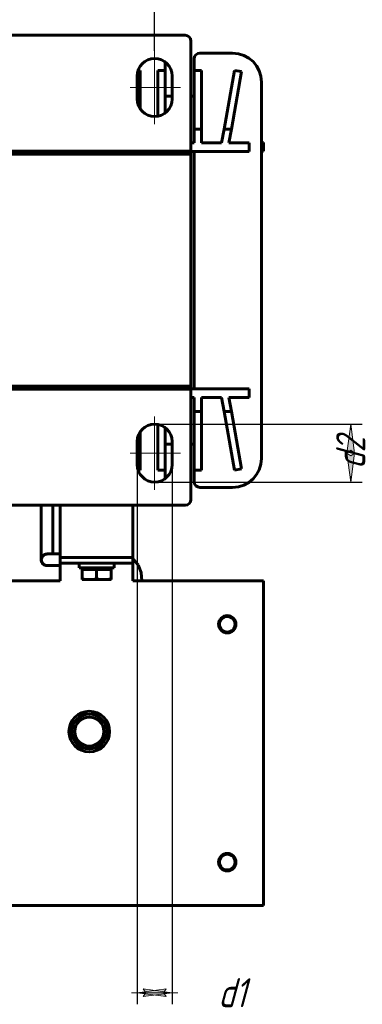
# Model space of a CAD drawing. Header units: millimetres. Extents: x 0 to 420, y 0 to 594.
# Tile 10 of 11: x 254 to 313, y 326 to 495. Entities that reach past the tile are written whole.
import ezdxf

# ---------------------------------------------------------------- set-up
doc = ezdxf.new("R2010")
doc.units = ezdxf.units.MM
for name, pattern in [('K5LT_AXLED', [19.5, 15, -1.5, 1.5, -1.5]), ('K5LT_BASIC', [0]), ('K5LT_THIN', [0])]:
    doc.linetypes.add(name, pattern=pattern)
doc.layers.add('Системный слой', color=7, linetype='Continuous')
doc.styles.add('KDIMTEXTSTYLE', font='GOST_AU.SHX', dxfattribs={"width": 0.96, "oblique": 15, "height": 5})
doc.dimstyles.new('KDIMSTYLE (0.50)', dxfattribs={"dimtxt": 5, "dimasz": 1, "dimexe": 2, "dimexo": 0, "dimgap": 1, "dimtad": 1, "dimlfac": 2, "dimtxsty": 'KDIMTEXTSTYLE', "dimsah": 1, "dimcen": 0, "dimdle": 1, "dimadec": 0, "dimazin": 0, "dimtfac": 0.667, "dimtmove": 0, "dimatfit": 3, "dimfxl": 1, "dimtvp": 1, "dimtolj": 1, "dimtzin": 0, "dimarcsym": 0})

# ---------------------------------------------------------------- blocks, each defined once
blk = doc.blocks.new('U40')
at = {"layer": 'Системный слой', "color": 150, "linetype": 'K5LT_BASIC', "lineweight": 60, "true_color": 0x0080ff}
for p, q in [((257.72, 472.12), (257.72, 472.57)), ((257.72, 431.67), (257.72, 432.12))]:
    blk.add_line(p, q, dxfattribs=at)
blk = doc.blocks.new('U41')
at = {"layer": 'Системный слой', "color": 150, "linetype": 'K5LT_BASIC', "lineweight": 60, "true_color": 0x0080ff}
for p, q in [((248.27, 431.67), (258.27, 431.67)), ((283.27, 431.67), (293.27, 431.67))]:
    blk.add_line(p, q, dxfattribs=at)
blk = doc.blocks.new('U43')
at = {"layer": 'Системный слой', "color": 150, "linetype": 'K5LT_BASIC', "lineweight": 60, "true_color": 0x0080ff}
for p, q in [((248.27, 472.57), (258.27, 472.57)), ((283.27, 472.57), (293.27, 472.57))]:
    blk.add_line(p, q, dxfattribs=at)
blk = doc.blocks.new('U44')
at = {"layer": 'Системный слой', "color": 150, "linetype": 'K5LT_BASIC', "lineweight": 60, "true_color": 0x0080ff}
for p, q in [((280.02, 422.12), (278.82, 422.12)), ((283.82, 422.12), (283.27, 422.12))]:
    blk.add_line(p, q, dxfattribs=at)
blk = doc.blocks.new('U45')
at = {"layer": 'Системный слой', "color": 150, "linetype": 'K5LT_BASIC', "lineweight": 60, "true_color": 0x0080ff}
for p, q in [((278.82, 482.12), (280.02, 482.12)), ((283.27, 482.12), (283.82, 482.12))]:
    blk.add_line(p, q, dxfattribs=at)
blk = doc.blocks.new('U52')
at = {"layer": 'Системный слой', "color": 150, "linetype": 'K5LT_BASIC', "lineweight": 60, "true_color": 0x0080ff}
for p, q in [((257.49, 402.3), (257.5, 402.38)), ((257.49, 402.26), (257.49, 402.3)), ((257.49, 402.24), (257.49, 402.26)), ((257.49, 402.23), (257.49, 402.24)), ((257.49, 402.22), (257.49, 402.23)), ((257.49, 402.22), (257.49, 402.22)), ((257.49, 402.22), (257.49, 402.22)), ((257.49, 402.22), (257.49, 402.22)), ((257.49, 402.22), (257.49, 402.22)), ((257.49, 402.22), (257.49, 402.22)), ((257.49, 402.22), (257.49, 402.22)), ((257.49, 402.22), (257.49, 402.22)), ((257.49, 402.22), (257.49, 402.22)), ((257.5, 402.38), (257.55, 402.54)), ((257.55, 402.54), (257.71, 402.83)), ((257.71, 402.83), (258.13, 403.14)), ((258.13, 403.14), (258.49, 403.22))]:
    blk.add_line(p, q, dxfattribs=at)
blk = doc.blocks.new('U53')
at = {"layer": 'Системный слой', "color": 150, "linetype": 'K5LT_BASIC', "lineweight": 60, "true_color": 0x0080ff}
for p, q in [((257.49, 402.22), (257.49, 402.21)), ((257.49, 402.21), (257.49, 402.21)), ((257.49, 402.21), (257.49, 402.21)), ((257.49, 402.21), (257.49, 402.21)), ((257.49, 402.21), (257.49, 402.21)), ((257.49, 402.21), (257.49, 402.21)), ((257.49, 402.21), (257.49, 402.21)), ((257.49, 402.21), (257.49, 402.21)), ((257.49, 402.21), (257.49, 402.21)), ((257.49, 402.21), (257.49, 402.21)), ((257.49, 402.21), (257.49, 402.21)), ((257.49, 402.21), (257.49, 402.21)), ((257.49, 402.21), (257.49, 402.21)), ((257.49, 402.21), (257.49, 402.2)), ((257.49, 402.2), (257.49, 402.19)), ((257.49, 402.19), (257.49, 402.17)), ((257.49, 402.17), (257.49, 402.13)), ((257.49, 402.13), (257.5, 402.05)), ((257.5, 402.05), (257.54, 401.9)), ((257.54, 401.9), (257.7, 401.62)), ((257.7, 401.62), (258.1, 401.3)), ((258.1, 401.3), (258.49, 401.22))]:
    blk.add_line(p, q, dxfattribs=at)
blk = doc.blocks.new('U54')
at = {"layer": 'Системный слой', "color": 150, "linetype": 'K5LT_BASIC', "lineweight": 60, "true_color": 0x0080ff}
for p, q in [((257.49, 402.22), (257.63, 401.72)), ((257.63, 401.72), (257.99, 401.36)), ((257.99, 401.36), (258.35, 401.23)), ((258.35, 401.23), (258.49, 401.22))]:
    blk.add_line(p, q, dxfattribs=at)
blk = doc.blocks.new('U55')
at = {"layer": 'Системный слой', "color": 150, "linetype": 'K5LT_BASIC', "lineweight": 60, "true_color": 0x0080ff}
for p, q in [((258.49, 403.22), (258.48, 403.22)), ((258.48, 403.22), (258.49, 403.22)), ((258.66, 403.22), (258.49, 403.22)), ((258.49, 403.22), (258.49, 403.22)), ((259.46, 403.22), (258.66, 403.22)), ((260.77, 403.22), (259.46, 403.22)), ((273.29, 402.35), (273.27, 402.36)), ((273.3, 402.33), (273.29, 402.35)), ((273.31, 402.33), (273.3, 402.33)), ((274.18, 401.35), (273.31, 402.33)), ((274.71, 400.04), (274.18, 401.35)), ((274.8, 398.62), (274.71, 400.04))]:
    blk.add_line(p, q, dxfattribs=at)
blk = doc.blocks.new('U56')
at = {"layer": 'Системный слой', "color": 150, "linetype": 'K5LT_BASIC', "lineweight": 60, "true_color": 0x0080ff}
for p, q in [((257.49, 402.22), (257.63, 402.71)), ((257.63, 402.71), (257.99, 403.07)), ((257.99, 403.07), (258.49, 403.22))]:
    blk.add_line(p, q, dxfattribs=at)
blk = doc.blocks.new('U57')
at = {"layer": 'Системный слой', "color": 150, "linetype": 'K5LT_BASIC', "lineweight": 60, "true_color": 0x0080ff}
for q in [(257.49, 411.62), (257.49, 402.22)]:
    blk.add_line((257.49, 402.22), q, dxfattribs=at)
blk = doc.blocks.new('KDIMARROW_01')
at = {"layer": 'Системный слой'}
blk.add_hatch(color=0, dxfattribs=at).paths.add_polyline_path([(0, 0), (-5, 0.66), (-4.5, 0), (-5, -0.66)])
at = {"layer": 'Системный слой', "color": 0, "linetype": 'K5LT_THIN', "lineweight": 18}
for p, q in [((-4.5, 0), (-5, 0.66)), ((-5, 0.66), (0, 0)), ((0, 0), (-5, -0.66)), ((-5, -0.66), (-4.5, 0)), ((0, 0), (-1, 0))]:
    blk.add_line(p, q, dxfattribs=at)
blk = doc.blocks.new('KDIMARROW_02')
at = {"layer": 'Системный слой'}
blk.add_hatch(color=0, dxfattribs=at).paths.add_polyline_path([(4.5, 0), (5, 0.66), (0, 0), (5, -0.66)])
at = {"layer": 'Системный слой', "color": 0, "linetype": 'K5LT_THIN', "lineweight": 18}
for p, q in [((0, 0), (-1, 0)), ((5, 0.66), (0, 0)), ((0, 0), (5, -0.66)), ((0, 0), (7, 0)), ((4.5, 0), (5, 0.66)), ((5, -0.66), (4.5, 0))]:
    blk.add_line(p, q, dxfattribs=at)

msp = doc.modelspace()

# ---------------------------------------------------------------- linework, layer by layer
at = {"layer": 'Системный слой', "color": 150, "linetype": 'K5LT_BASIC', "lineweight": 60, "true_color": 0x0080ff}
for p, q in [((159.2677, 492.6157), (282.2677, 492.6157)), ((283.2677, 473.6157), (283.2677, 491.6157)), ((284.8177, 489.5407), (290.4177, 489.5407)), ((278.8177, 488.0157), (278.8177, 486.5657)), ((283.8177, 486.5657), (283.8177, 488.5407)), ((274.0177, 481.6157), (274.0177, 485.6157)), ((274.1721, 486.5657), (274.5177, 486.5657)), ((274.5177, 486.5657), (274.5177, 479.9574)), ((277.5677, 478.6666), (277.5677, 486.5657)), ((277.5677, 486.5657), (278.8177, 486.5657)), ((278.8177, 486.5657), (278.8177, 479.2157)), ((280.0177, 485.6157), (280.0177, 481.6157)), ((283.8177, 476.429), (283.8177, 486.5657)), ((283.8177, 486.5657), (285.0677, 486.5657)), ((285.0677, 486.5657), (285.0677, 476.429)), ((288.9594, 476.429), (290.7468, 486.5657)), ((291.9778, 486.3487), (290.2287, 476.429)), ((290.7468, 486.5657), (291.9778, 486.3487)), ((295.4177, 484.5407), (295.4177, 419.6907)), ((283.8177, 476.429), (283.8177, 474.0657)), ((283.8177, 476.429), (285.0677, 476.429)), ((285.0677, 474.0657), (285.0677, 476.429)), ((288.9594, 476.429), (288.5427, 474.0657)), ((288.9594, 476.429), (290.2287, 476.429)), ((289.812, 474.0657), (290.2287, 476.429)), ((283.8177, 474.0657), (283.2677, 474.0657)), ((283.2677, 473.6157), (283.2677, 472.6157)), ((288.5427, 474.0657), (285.0677, 474.0657)), ((293.2677, 474.0657), (289.812, 474.0657)), ((293.2677, 472.5657), (293.2677, 474.0657)), ((295.4177, 474.1157), (295.7677, 474.1157)), ((295.7677, 474.1157), (295.7677, 472.6157)), ((283.2677, 472.6157), (158.2677, 472.6157)), ((158.2677, 472.1157), (283.2677, 472.1157)), ((258.2677, 472.6157), (283.2677, 472.6157)), ((258.2677, 472.6157), (258.2677, 472.1157)), ((258.2677, 472.1157), (283.2677, 472.1157)), ((283.2677, 472.6157), (283.2677, 472.1157)), ((283.2677, 472.1157), (283.2677, 432.1157)), ((283.8177, 472.5657), (283.8177, 431.6657)), ((295.7677, 472.6157), (295.4177, 472.6157)), ((158.2677, 432.1157), (283.2677, 432.1157)), ((158.2677, 431.6157), (283.2677, 431.6157)), ((258.2677, 432.1157), (283.2677, 432.1157)), ((258.2677, 432.1157), (258.2677, 431.6157)), ((258.2677, 431.6157), (283.2677, 431.6157)), ((283.2677, 432.1157), (283.2677, 431.6157)), ((283.2677, 431.6157), (283.2677, 430.6157)), ((293.2677, 431.6657), (293.2677, 430.1657)), ((283.2677, 430.6157), (283.2677, 412.6157)), ((283.8177, 430.1657), (283.2677, 430.1657)), ((283.8177, 427.8024), (283.8177, 430.1657)), ((285.0677, 430.1657), (285.0677, 427.8024)), ((288.5427, 430.1657), (285.0677, 430.1657)), ((288.9594, 427.8024), (288.5427, 430.1657)), ((289.812, 430.1657), (290.2287, 427.8024)), ((293.2677, 430.1657), (289.812, 430.1657)), ((283.8177, 417.6657), (283.8177, 427.8024)), ((283.8177, 427.8024), (285.0677, 427.8024)), ((285.0677, 427.8024), (285.0677, 417.6657)), ((290.7468, 417.6657), (288.9594, 427.8024)), ((288.9594, 427.8024), (290.2287, 427.8024)), ((290.2287, 427.8024), (291.9778, 417.8828)), ((274.5177, 424.274), (274.5177, 417.6657)), ((277.5677, 417.6657), (277.5677, 425.5649)), ((278.8177, 425.0157), (278.8177, 417.6657)), ((274.0177, 418.6157), (274.0177, 422.6157)), ((280.0177, 422.6157), (280.0177, 418.6157)), ((274.5177, 417.6657), (274.1721, 417.6657)), ((278.8177, 417.6657), (277.5677, 417.6657)), ((278.8177, 416.2157), (278.8177, 417.6657)), ((283.8177, 417.6657), (283.8177, 415.6907)), ((285.0677, 417.6657), (283.8177, 417.6657)), ((291.9778, 417.8828), (290.7468, 417.6657)), ((290.4177, 414.6907), (284.8177, 414.6907)), ((282.2677, 411.6157), (159.2677, 411.6157)), ((259.4863, 403.2156), (259.4863, 411.6157)), ((260.7677, 411.6157), (260.7677, 402.6157)), ((273.2677, 411.6157), (273.2677, 402.6157)), ((257.4863, 402.2156), (257.4863, 402.2156)), ((258.4865, 403.2156), (258.4863, 403.2156)), ((258.4863, 403.2156), (258.4865, 403.2156)), ((260.7677, 401.6157), (260.7677, 402.6157)), ((273.2677, 402.6157), (260.7677, 402.6157)), ((271.7677, 402.6157), (262.2677, 402.6157)), ((273.2677, 402.6157), (273.2677, 401.6157)), ((258.4863, 401.2156), (258.4858, 401.2156)), ((258.4863, 401.2156), (258.4863, 401.2156)), ((260.7677, 401.2156), (258.4863, 401.2156)), ((262.2677, 401.6157), (260.7677, 401.6157)), ((260.7677, 400.1157), (260.7677, 401.6157)), ((271.7677, 401.6157), (262.2677, 401.6157)), ((264.0177, 400.8157), (264.0177, 401.6157)), ((264.0177, 400.8157), (270.0177, 400.8157)), ((264.5177, 400.5657), (264.5177, 398.9565)), ((264.5177, 400.5657), (267.0177, 400.5657)), ((264.8327, 400.8157), (264.5827, 400.5657)), ((267.0177, 400.5657), (267.0177, 398.9565)), ((267.0177, 400.5657), (269.5177, 400.5657)), ((269.2027, 400.8157), (269.4527, 400.5657)), ((269.5177, 400.5657), (269.5177, 398.9565)), ((270.0177, 400.8157), (270.0177, 401.6157)), ((273.2677, 401.6157), (271.7677, 401.6157)), ((273.2677, 401.6157), (273.2677, 400.1157)), ((260.7677, 400.1157), (260.7677, 398.6157)), ((264.5177, 398.9565), (264.5177, 398.8157)), ((264.5177, 398.8157), (265.7677, 398.8157)), ((265.7677, 398.8157), (268.2677, 398.8157)), ((268.2677, 398.8157), (269.5177, 398.8157)), ((269.5177, 398.8157), (269.5177, 398.9565)), ((273.2677, 398.6157), (273.2677, 400.1157)), ((180.7677, 398.6157), (260.7677, 398.6157)), ((273.2677, 398.6157), (295.7677, 398.6157)), ((295.7677, 398.6157), (295.7677, 345.1157)), ((295.7677, 345.1157), (295.7677, 342.6157)), ((295.7677, 342.6157), (145.7677, 342.6157))]:
    msp.add_line(p, q, dxfattribs=at)
at = {"layer": 'Системный слой', "color": 30, "linetype": 'K5LT_AXLED', "lineweight": 18, "true_color": 0xff8000}
for p, q in [((277.0177, 489.9176), (277.0177, 477.3002)), ((272.8192, 483.6157), (281.4456, 483.6157)), ((277.0177, 426.9176), (277.0177, 414.3002)), ((272.8192, 420.6157), (281.4456, 420.6157))]:
    msp.add_line(p, q, dxfattribs=at)
at = {"layer": 'Системный слой', "color": 150, "linetype": 'K5LT_BASIC', "lineweight": 60, "true_color": 0x0080ff}
for centre, radius in [((289.5177, 391.1157), 1.5), ((289.5177, 391.1157), 1.35), ((265.7677, 372.6157), 3.5), ((265.7677, 372.6157), 3), ((265.7677, 372.6157), 2.5), ((289.5177, 350.1157), 1.5), ((289.5177, 350.1157), 1.35)]:
    msp.add_circle(centre, radius, dxfattribs=at)
for centre, radius, start, end in [((282.2677, 491.6157), 1, 0, 90), ((284.8177, 488.5407), 1, 90, 180), ((290.4177, 484.5407), 5, 0, 90), ((277.0177, 485.6157), 3, 0, 180), ((277.0177, 481.6157), 3, 180, 0), ((277.0177, 422.6157), 3, 0, 180), ((290.4177, 419.6907), 5, 270, 0), ((277.0177, 418.6157), 3, 180, 0), ((284.8177, 415.6907), 1, 180, 270), ((282.2677, 412.6157), 1, 270, 0)]:
    msp.add_arc(centre, radius, start, end, dxfattribs=at)
msp.add_open_spline([(258.4863, 401.2156), (258.4852, 401.2156), (258.4839, 401.2156), (258.4809, 401.2156), (258.4791, 401.2157), (258.4738, 401.2157), (258.4705, 401.2158), (258.4605, 401.216), (258.454, 401.2162), (258.4398, 401.2168), (258.4322, 401.2173), (258.414, 401.2186), (258.4033, 401.2195), (258.3802, 401.222), (258.3677, 401.2237), (258.3473, 401.2266), (258.3395, 401.228), (258.3016, 401.2347), (258.2718, 401.2416), (258.2014, 401.2614), (258.161, 401.2758), (258.0784, 401.3114), (258.0364, 401.3331), (257.9538, 401.383), (257.9133, 401.4116), (257.8352, 401.4749), (257.7977, 401.5099), (257.7278, 401.585), (257.6954, 401.625), (257.6372, 401.7084), (257.6113, 401.7518), (257.567, 401.8399), (257.5484, 401.8845), (257.5189, 401.9733), (257.5077, 402.0175), (257.4923, 402.105), (257.4878, 402.1482), (257.4863, 402.2009), (257.4859, 402.2102), (257.4877, 402.2514), (257.4884, 402.2836), (257.4968, 402.3574), (257.5046, 402.3991), (257.5264, 402.4832), (257.5407, 402.5255), (257.5756, 402.61), (257.5965, 402.652), (257.6449, 402.7349), (257.6728, 402.7756), (257.7347, 402.8544), (257.7691, 402.8922), (257.8429, 402.9632), (257.8825, 402.9962), (257.9653, 403.0559), (258.0084, 403.0825), (258.0961, 403.1283), (258.1406, 403.1477), (258.2296, 403.1788), (258.2741, 403.1909), (258.3619, 403.2078), (258.4051, 403.2129), (258.461, 403.2153), (258.4736, 403.2156), (258.4863, 403.2156)], degree=3, knots=[0, 0, 0, 0, 0.03183805, 0.03183805, 0.08186928, 0.08186928, 0.17283515, 0.17283515, 0.35021859, 0.35021859, 0.55599305, 0.55599305, 0.84447306, 0.84447306, 1.18465394, 1.18465394, 1.40016889, 1.40016889, 2.22308056, 2.22308056, 3.37583519, 3.37583519, 4.64564955, 4.64564955, 5.97861563, 5.97861563, 7.35492, 7.35492, 8.73991444, 8.73991444, 10.09635777, 10.09635777, 11.39206208, 11.39206208, 12.62157086, 12.62157086, 13.78688995, 13.78688995, 14.03399409, 14.03399409, 14.89540653, 14.89540653, 16.04036079, 16.04036079, 17.23965496, 17.23965496, 18.50087572, 18.50087572, 19.82764911, 19.82764911, 21.19924835, 21.19924835, 22.58632229, 22.58632229, 23.94663348, 23.94663348, 25.25147117, 25.25147117, 26.4884735, 26.4884735, 27.65849841, 27.65849841, 28, 28, 28, 28], dxfattribs=at)
for points in [[(265.7677, 398.8157), (265.351, 398.8157), (264.9344, 398.8689), (264.5177, 398.9565)], [(267.0177, 398.9565), (266.601, 398.8689), (266.1844, 398.8157), (265.7677, 398.8157)], [(268.2677, 398.8157), (267.851, 398.8157), (267.4344, 398.8689), (267.0177, 398.9565)], [(269.5177, 398.9565), (269.101, 398.8689), (268.6844, 398.8157), (268.2677, 398.8157)]]:
    msp.add_open_spline(points, degree=3, dxfattribs=at)

# ---------------------------------------------------------------- block references
at = {"layer": 'Системный слой'}
for name in ['U45', 'U43', 'U40', 'U41', 'U44', 'U57', 'U52', 'U56', 'U53', 'U54', 'U55']:
    msp.add_blockref(name, (0, 0), dxfattribs=at)

# ---------------------------------------------------------------- dimensions: what is measured, and where the dimension line sits
at = {"layer": 'Системный слой', "color": 7}
for base, p1, p2, location, text, override in [((164.5177, 512.6157), (277.0177, 489.9176), (164.5177, 489.9176), (220.7677, 512.6157), '\\H5.0;\\W0.965;\\Q15;\\H5.0;\\W0.965;\\Q15;\\Q15;Ш1', {"dimexo": 0, "dimblk1": 'KDIMARROW_01', "dimblk2": 'KDIMARROW_01', "dimse1": 0, "dimse2": 0, "dimclrt": 7, "dimtolj": 1}), ((274.0177, 327.6157), (280.0177, 418.6157), (274.0177, 418.6157), (290.3751, 327.6157), '\\H5.0;\\W0.965;\\Q15;\\H5.0;\\W0.965;\\Q15;\\Q15;d1', {"dimexo": 0, "dimblk1": 'KDIMARROW_02', "dimblk2": 'KDIMARROW_02', "dimse1": 0, "dimse2": 0, "dimclrt": 7, "dimtolj": 1})]:
    msp.add_linear_dim(base=base, p1=p1, p2=p2, location=location, text=text, dimstyle='KDIMSTYLE (0.50)', override=override, dxfattribs=at).render()
msp.add_linear_dim(base=(310.7677, 425.6157), p1=(277.0177, 415.6157), p2=(277.0177, 425.6157), angle=90, location=(310.7677, 420.6157), text='\\H5.0;\\W0.965;\\Q15;\\H5.0;\\W0.965;\\Q15;\\Q15;d2', dimstyle='KDIMSTYLE (0.50)', override={"dimexo": 0, "dimblk1": 'KDIMARROW_01', "dimblk2": 'KDIMARROW_01', "dimse1": 0, "dimse2": 0, "dimclrt": 7, "dimtolj": 1}, dxfattribs=at).render()

doc.saveas('drawing.dxf')
